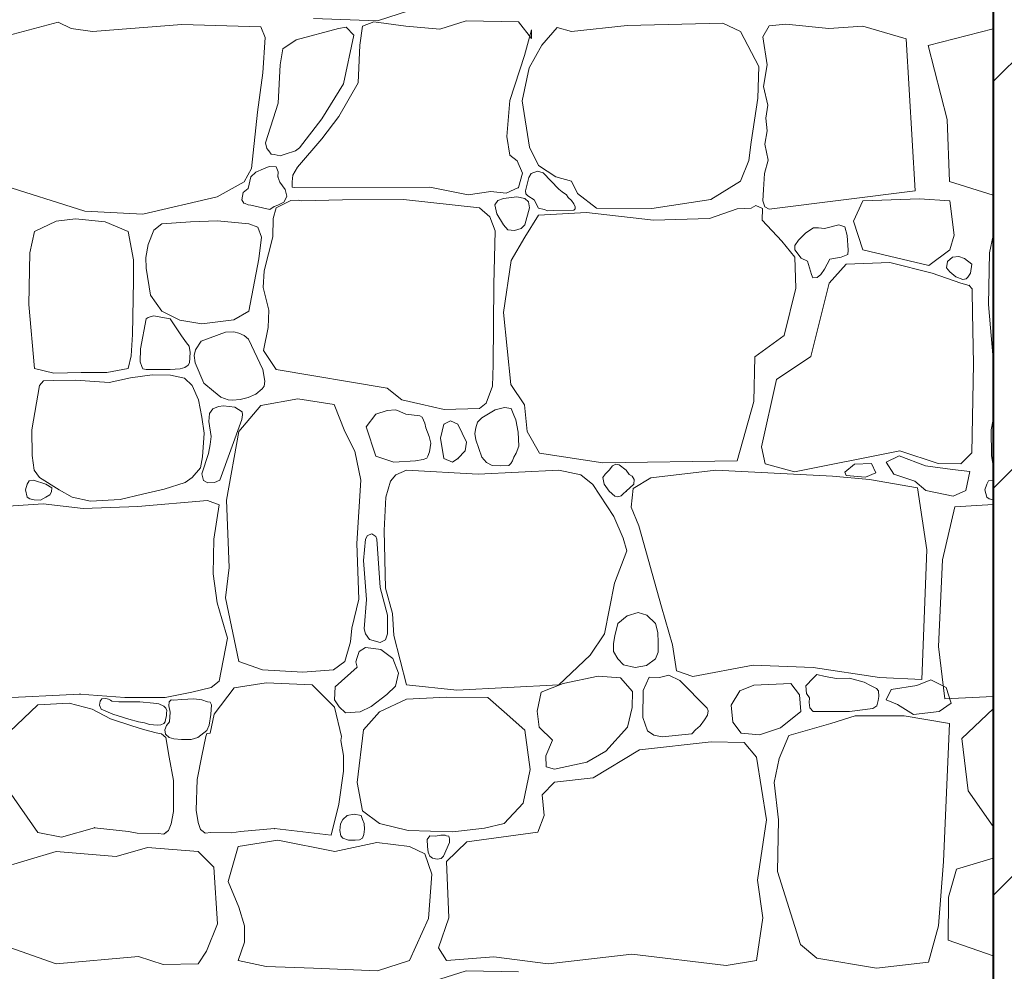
# Model space of a CAD drawing. Header units: millimetres. Extents: x 67877 to 166263, y -957 to 33454.
# Tile 23 of 98: x 76717 to 77641, y 2632 to 3525. Entities that reach past the tile are written whole.
import ezdxf

# ---------------------------------------------------------------- set-up
doc = ezdxf.new("R2010")
doc.units = ezdxf.units.MM
doc.linetypes.add('Wipeout_Contour', pattern=[1000, 0, -1000])
doc.layers.add('_elementy3d', color=7, linetype='Continuous')
doc.layers.add('inw_schody zewnętrzne', color=7, linetype='Continuous')
for name, color, linetype, lineweight in [('_elementy3d_Nr_pióra__102', 9, 'Continuous', 5), ('_elementy3d_Nr_pióra__2', 8, 'Continuous', 5), ('inw_schody zewnętrzne_Nr_pióra__1', 7, 'Continuous', 13), ('inw_schody zewnętrzne_Nr_pióra__27', 7, 'Continuous', 40)]:
    doc.layers.add(name, color=color, linetype=linetype, lineweight=lineweight)

# ---------------------------------------------------------------- blocks, each defined once
blk = doc.blocks.new('*X24', base_point=(739731.37, 4226.65))
at = {"layer": '_elementy3d_Nr_pióra__102', "linetype": 'Continuous'}
for p, q in [((765344.7, 670.98), (765314.73, 661.07)), ((764931.37, 637.95), (765015.29, 659.83)), ((765015.29, 659.83), (765027.42, 654.13)), ((765047.44, 651.16), (765131.4, 657.85)), ((765131.4, 657.85), (765205.46, 655.62)), ((765314.73, 661.07), (765254.79, 663.55)), ((765300.86, 656.36), (765298.14, 638.28)), ((765311.26, 660.33), (765300.86, 656.36)), ((765341.48, 656.36), (765311.26, 660.33)), ((765373.18, 653.39), (765341.48, 656.36)), ((765397.95, 661.07), (765373.18, 653.39)), ((765446.99, 660.33), (765397.95, 661.07)), ((765459.13, 644.72), (765446.99, 660.33)), ((765549.03, 656.86), (765496.77, 651.16)), ((765638.69, 659.09), (765549.03, 656.86)), ((765655.29, 651.16), (765638.69, 659.09)), ((765682.29, 656.61), (765676.27, 646.13)), ((765697.88, 658.16), (765682.29, 656.61)), ((765738.26, 653.89), (765697.88, 658.16)), ((765769.96, 656.36), (765738.26, 653.89)), ((765810.52, 644.23), (765769.96, 656.36)), ((765027.42, 654.13), (765047.44, 651.16)), ((765205.46, 655.62), (765209.42, 645.71)), ((765278.07, 654.13), (765238.42, 643.41)), ((765285.5, 655.13), (765278.07, 654.13)), ((765282.78, 602.12), (765292.54, 647.7)), ((765292.54, 647.7), (765285.5, 655.13)), ((765452.69, 628.62), (765459.37, 652.65)), ((765459.37, 652.65), (765459.13, 644.72)), ((765483.4, 654.88), (765469.03, 638.53)), ((765496.77, 651.16), (765483.4, 654.88)), ((765672.38, 618.47), (765655.29, 651.16)), ((765831.37, 637.95), (765892.23, 653.82)), ((765209.42, 645.71), (765207.19, 612.28)), ((765238.42, 643.41), (765226.06, 635.06)), ((765298.14, 638.28), (765296.65, 603.11)), ((765469.03, 638.53), (765457.15, 616.98)), ((765676.27, 646.13), (765680.28, 620.09)), ((765819.13, 501.56), (765810.52, 644.23)), ((765849.04, 568.55), (765831.37, 637.95)), ((765226.06, 635.06), (765223.58, 619.95)), ((765439.06, 586.52), (765452.69, 628.62)), ((765223.58, 619.95), (765221.6, 584.04)), ((765680.28, 620.09), (765677, 599.54)), ((765207.19, 612.28), (765202.24, 575.62)), ((765457.15, 616.98), (765450.46, 586.02)), ((765671.64, 588.75), (765672.38, 618.47)), ((765262.72, 569.18), (765282.78, 602.12)), ((765296.65, 603.11), (765278.57, 571.41)), ((765677, 599.54), (765681.02, 582.02)), ((765221.6, 584.04), (765209.61, 546.63)), ((765436.09, 552.59), (765439.06, 586.52)), ((765450.46, 586.02), (765457.39, 542.68)), ((765665.2, 547.39), (765671.64, 588.75)), ((765681.02, 582.02), (765679.05, 569.91)), ((765202.24, 575.62), (765196.59, 522.62)), ((765241.66, 542.18), (765262.72, 569.18)), ((765278.57, 571.41), (765262.72, 550.6)), ((765679.05, 569.91), (765680.2, 558.03)), ((765851.35, 510.5), (765849.04, 568.55)), ((765680.2, 558.03), (765677.99, 545.59)), ((765209.61, 546.63), (765210.9, 541.31)), ((765262.72, 550.6), (765239.68, 523.86)), ((765438.82, 535.25), (765436.09, 552.59)), ((765663.21, 530.05), (765665.2, 547.39)), ((765677.99, 545.59), (765681.34, 530.36)), ((765210.9, 541.31), (765212.93, 539.21)), ((765212.93, 539.21), (765215.19, 536.21)), ((765215.19, 536.21), (765218, 535.67)), ((765218, 535.67), (765223.53, 534.63)), ((765223.53, 534.63), (765228.04, 535.99)), ((765228.04, 535.99), (765237.81, 539.38)), ((765237.81, 539.38), (765241.66, 542.18)), ((765457.39, 542.68), (765465.81, 525.34)), ((765445.75, 529.8), (765438.82, 535.25)), ((765450.95, 518.41), (765445.75, 529.8)), ((765655.29, 510.73), (765663.21, 530.05)), ((765681.34, 530.36), (765677.9, 518)), ((765196.59, 522.62), (765189.85, 510.23)), ((765200.71, 519.07), (765196.05, 514.69)), ((765207.81, 522.24), (765200.71, 519.07)), ((765213.02, 524.48), (765207.81, 522.24)), ((765219.62, 524.35), (765213.02, 524.48)), ((765221.71, 519.46), (765219.62, 524.35)), ((765221.35, 514.69), (765221.71, 519.46)), ((765239.68, 523.86), (765235.23, 516.33)), ((765446.99, 504.78), (765450.95, 518.41)), ((765458.96, 517.9), (765456.74, 514.17)), ((765465, 520.04), (765458.96, 517.9)), ((765470.23, 518.44), (765465, 520.04)), ((765465.81, 525.34), (765481.91, 514.69)), ((765484.78, 503.11), (765470.23, 518.44)), ((765677.9, 518), (765676.84, 502.85)), ((765040.3, 482.54), (764951.35, 510.5)), ((765189.85, 510.23), (765164.34, 496.12)), ((765196.05, 514.69), (765193.56, 503.86)), ((765223.06, 509.77), (765221.35, 514.69)), ((765228.29, 502.8), (765223.06, 509.77)), ((765234.68, 510.04), (765234.61, 505.17)), ((765235.23, 516.33), (765234.68, 510.04)), ((765456.74, 514.17), (765453.62, 501.83)), ((765481.91, 514.69), (765496.77, 510.73)), ((765496.77, 510.73), (765502.47, 499.09)), ((765627.55, 493.64), (765655.29, 510.73)), ((765892.23, 497.65), (765851.35, 510.5)), ((765188.85, 500.04), (765187.42, 493.39)), ((765193.56, 503.86), (765188.85, 500.04)), ((765229.82, 496.6), (765228.29, 502.8)), ((765234.61, 505.17), (765237.21, 504.78)), ((765237.21, 504.78), (765364.02, 505.03)), ((765364.02, 505.03), (765399.93, 498.1)), ((765399.93, 498.1), (765421.23, 501.07)), ((765421.23, 501.07), (765435.35, 499.58)), ((765435.35, 499.58), (765446.99, 504.78)), ((765453.62, 501.83), (765453.77, 498.79)), ((765453.77, 498.79), (765455.7, 497.07)), ((765487.86, 500.82), (765484.78, 503.11)), ((765492.2, 498.08), (765487.86, 500.82)), ((765502.47, 499.09), (765520.06, 485.47)), ((765676.84, 502.85), (765676.27, 492.21)), ((765682.29, 484.47), (765819.13, 501.56)), ((765164.34, 496.12), (765094.54, 479.86)), ((765187.42, 493.39), (765189.39, 490.23)), ((765189.39, 490.23), (765190.71, 489.8)), ((765190.71, 489.8), (765193.37, 488.45)), ((765233.49, 492.58), (765219.87, 485.71)), ((765221.35, 488.19), (765226.89, 491.15)), ((765226.89, 491.15), (765228.62, 493.74)), ((765228.62, 493.74), (765229.82, 496.6)), ((765240.36, 492.97), (765233.49, 492.58)), ((765243.65, 492.4), (765240.36, 492.97)), ((765282.04, 493.39), (765243.65, 492.4)), ((765339.25, 493.64), (765282.04, 493.39)), ((765410.58, 485.71), (765339.25, 493.64)), ((765427.74, 492.59), (765424.97, 488.61)), ((765432.87, 494.63), (765427.74, 492.59)), ((765445.47, 495.94), (765432.87, 494.63)), ((765452.94, 494.63), (765445.47, 495.94)), ((765456.53, 491.25), (765452.94, 494.63)), ((765455.7, 497.07), (765461.77, 493.38)), ((765457.46, 485.84), (765456.53, 491.25)), ((765461.77, 493.38), (765465.67, 485.38)), ((765493.71, 495.31), (765492.2, 498.08)), ((765496.81, 492.67), (765493.71, 495.31)), ((765499.03, 489.49), (765496.81, 492.67)), ((765572.07, 484.97), (765627.55, 493.64)), ((765676.27, 492.21), (765677.99, 486.64)), ((765769.96, 492.21), (765761.36, 473.24)), ((765823.32, 494.24), (765769.96, 492.21)), ((765851.7, 492.21), (765823.32, 494.24)), ((765855.73, 460.02), (765851.7, 492.21)), ((765094.54, 479.86), (765040.3, 482.54)), ((765193.37, 488.45), (765196.05, 488.19)), ((765196.05, 488.19), (765213.83, 484.24)), ((765213.83, 484.24), (765217.81, 487.14)), ((765219.87, 485.71), (765217, 475.77)), ((765217.81, 487.14), (765221.35, 488.19)), ((765420.13, 477.28), (765410.58, 485.71)), ((765424.97, 488.61), (765426.73, 480.14)), ((765452.94, 469.86), (765457.46, 485.84)), ((765465.67, 485.38), (765471.24, 484.21)), ((765510.89, 481.25), (765465.81, 478.78)), ((765471.24, 484.21), (765474.6, 482.86)), ((765474.6, 482.86), (765479.5, 483.16)), ((765479.5, 483.16), (765498.91, 483.7)), ((765498.91, 483.7), (765500.33, 484.88)), ((765500.29, 486.8), (765499.03, 489.49)), ((765500.33, 484.88), (765500.29, 486.8)), ((765573.8, 474.07), (765510.89, 481.25)), ((765520.06, 485.47), (765572.07, 484.97)), ((765652.07, 484.72), (765626.06, 475.81)), ((765665.13, 485.58), (765652.07, 484.72)), ((765669.55, 487.87), (765665.13, 485.58)), ((765675.94, 485.17), (765669.55, 487.87)), ((765675.6, 474.07), (765675.94, 485.17)), ((765677.99, 486.64), (765682.29, 484.47)), ((765013.37, 473.22), (764993.03, 463.68)), ((765031.61, 475.31), (765013.37, 473.22)), ((765059.39, 472.59), (765031.61, 475.31)), ((765080.78, 463.68), (765059.39, 472.59)), ((765139.48, 472.59), (765112.54, 470.8)), ((765164.74, 473.42), (765139.48, 472.59)), ((765193.98, 470.8), (765164.74, 473.42)), ((765217, 475.77), (765216.72, 458.63)), ((765425.21, 464.28), (765420.13, 477.28)), ((765426.73, 480.14), (765432.87, 469.86)), ((765465.81, 478.78), (765452.94, 458.2)), ((765626.06, 475.81), (765573.8, 474.07)), ((765693.93, 454.51), (765675.6, 474.07)), ((765761.36, 473.24), (765769.96, 446.2)), ((764993.03, 463.68), (764988.74, 443.55)), ((765086.02, 436.94), (765080.78, 463.68)), ((765105.1, 464.93), (765099.54, 451.31)), ((765112.54, 470.8), (765105.1, 464.93)), ((765202.69, 467.55), (765193.98, 470.8)), ((765205.84, 458.33), (765202.69, 467.55)), ((765423.89, 413.81), (765425.21, 464.28)), ((765432.87, 469.86), (765436.92, 465.22)), ((765436.92, 465.22), (765443.41, 464.55)), ((765443.41, 464.55), (765449.45, 466.48)), ((765449.45, 466.48), (765452.94, 469.86)), ((765716.47, 462.25), (765709.75, 455.53)), ((765723.75, 466.83), (765716.47, 462.25)), ((765728.42, 466.91), (765723.75, 466.83)), ((765734.05, 466.39), (765728.42, 466.91)), ((765747.49, 469.86), (765734.05, 466.39)), ((765753.06, 467.98), (765747.49, 469.86)), ((765755.27, 459.63), (765753.06, 467.98)), ((765203.43, 437.78), (765205.84, 458.33)), ((765216.72, 458.63), (765208.53, 426.52)), ((765452.94, 458.2), (765440.06, 436.42)), ((765706.31, 439.4), (765693.93, 454.51)), ((765709.75, 455.53), (765706.29, 450.36)), ((765756.17, 446.04), (765755.27, 459.63)), ((765851.7, 446.2), (765855.73, 460.02)), ((765892.23, 459.91), (765888.74, 443.55)), ((764988.74, 443.55), (764987.79, 395.01)), ((765099.54, 451.31), (765097.44, 439.25)), ((765706.29, 450.36), (765706.31, 446.2)), ((765706.31, 446.2), (765712.21, 438.59)), ((765755.93, 441.94), (765756.17, 446.04)), ((765769.96, 446.2), (765831.88, 431.5)), ((765831.88, 431.5), (765851.7, 446.2)), ((765888.74, 443.55), (765887.79, 395.01)), ((765085.81, 417.13), (765086.02, 436.94)), ((765097.44, 439.25), (765097.65, 429.08)), ((765193.98, 388.81), (765203.43, 437.78)), ((765440.06, 436.42), (765432.87, 387.63)), ((765707.3, 410.42), (765706.31, 439.4)), ((765712.21, 438.59), (765718.18, 435.56)), ((765718.18, 435.56), (765721.91, 423.3)), ((765734.15, 428.19), (765739.06, 437.52)), ((765739.06, 437.52), (765749.68, 439.33)), ((765749.68, 439.33), (765755.93, 441.94)), ((765795.47, 434.44), (765754.36, 432.96)), ((765835.1, 424.29), (765795.47, 434.44)), ((765848.6, 429.44), (765849.59, 435.3)), ((765849.59, 435.3), (765854, 439.31)), ((765854, 439.31), (765860, 440.02)), ((765860, 440.02), (765865.53, 438.09)), ((765865.53, 438.09), (765872.17, 433)), ((765097.65, 429.08), (765101.74, 403.92)), ((765208.53, 426.52), (765207.49, 410.89)), ((765730.63, 423.2), (765734.15, 428.19)), ((765754.36, 432.96), (765738.51, 415.12)), ((765851.7, 425.66), (765848.6, 429.44)), ((765857.2, 421.02), (765851.7, 425.66)), ((765872.17, 433), (765871.03, 424.44)), ((765085.07, 366.92), (765085.81, 417.13)), ((765721.91, 423.3), (765723.26, 420)), ((765723.26, 420), (765727.19, 420.49)), ((765727.19, 420.49), (765730.63, 423.2)), ((765861.85, 415.12), (765835.1, 424.29)), ((765863.88, 418.63), (765857.2, 421.02)), ((765866.89, 418.99), (765863.88, 418.63)), ((765868.46, 420.7), (765866.89, 418.99)), ((765871.03, 424.44), (765868.46, 420.7)), ((765207.49, 410.89), (765212.93, 389.86)), ((765423.14, 338.47), (765423.89, 413.81)), ((765696.16, 366.08), (765707.3, 410.42)), ((765738.51, 415.12), (765721.17, 346.27)), ((765869.89, 412.88), (765861.85, 415.12)), ((765872.43, 409.85), (765869.89, 412.88)), ((765872.5, 407.45), (765872.43, 409.85)), ((765872.75, 387.14), (765872.5, 407.45)), ((765101.74, 403.92), (765112.54, 388.81)), ((764987.79, 395.01), (764993.03, 334.84)), ((765112.54, 388.81), (765129.42, 380.23)), ((765179.94, 380.55), (765193.98, 388.81)), ((765212.93, 389.86), (765212.11, 373.5)), ((765887.79, 395.01), (765892.23, 344.06)), ((765097.65, 381.69), (765092.33, 353.29)), ((765099.53, 382.93), (765097.65, 381.69)), ((765104.65, 384.36), (765099.53, 382.93)), ((765120.28, 381.69), (765104.65, 384.36)), ((765130.9, 365.62), (765120.28, 381.69)), ((765129.42, 380.23), (765149.86, 376.98)), ((765149.86, 376.98), (765179.94, 380.55)), ((765432.87, 387.63), (765439.81, 320.02)), ((765873.74, 339.33), (765872.75, 387.14)), ((765212.11, 373.5), (765207.73, 351.97)), ((765083.61, 346.9), (765085.07, 366.92)), ((765135.5, 359.2), (765130.9, 365.62)), ((765149.28, 360.64), (765143.96, 352.55)), ((765172.31, 369.06), (765149.28, 360.64)), ((765179.89, 369.38), (765172.31, 369.06)), ((765184.69, 368.21), (765179.89, 369.38)), ((765189.73, 366.01), (765184.69, 368.21)), ((765193.86, 362.62), (765189.73, 366.01)), ((765207.36, 334.01), (765193.86, 362.62)), ((765668.66, 345.77), (765696.16, 366.08)), ((765092.33, 353.29), (765092.2, 341.14)), ((765138.24, 356.03), (765135.5, 359.2)), ((765139.15, 350.04), (765138.24, 356.03)), ((765143.96, 352.55), (765142.75, 347.12)), ((765207.73, 351.97), (765219.87, 334.13)), ((765080.78, 334.84), (765083.61, 346.9)), ((765138.37, 340.23), (765139.15, 350.04)), ((765142.75, 347.12), (765143.71, 340.45)), ((765667.67, 303.92), (765668.66, 345.77)), ((765721.17, 346.27), (765688.97, 324.72)), ((764993.03, 334.84), (765011.27, 330.75)), ((765060.86, 331.17), (765080.78, 334.84)), ((765092.2, 341.14), (765093.72, 336.93)), ((765093.72, 336.93), (765094.71, 334.55)), ((765094.71, 334.55), (765097.65, 334.01)), ((765097.65, 334.01), (765120.28, 334.01)), ((765120.28, 334.01), (765129.6, 334.81)), ((765129.6, 334.81), (765133.94, 335.89)), ((765133.94, 335.89), (765137.15, 338.24)), ((765137.15, 338.24), (765138.37, 340.23)), ((765143.71, 340.45), (765152, 321.25)), ((765209.12, 323.11), (765207.36, 334.01)), ((765219.87, 334.13), (765323.88, 316.43)), ((765422.67, 318.32), (765423.14, 338.47)), ((765872.25, 255.87), (765873.74, 339.33)), ((765001.52, 323.31), (764997.75, 319.12)), ((765010.54, 323.62), (765001.52, 323.31)), ((765031.4, 323.94), (765010.54, 323.62)), ((765011.27, 330.75), (765036.75, 331.07)), ((765063.16, 321.95), (765031.4, 323.94)), ((765036.75, 331.07), (765060.86, 331.17)), ((765083.19, 326.35), (765063.16, 321.95)), ((765103.52, 329.18), (765083.19, 326.35)), ((765120.61, 328.87), (765103.52, 329.18)), ((765133.82, 325.93), (765120.61, 328.87)), ((765140.95, 319.12), (765133.82, 325.93)), ((765688.97, 324.72), (765674.85, 261.56)), ((764997.75, 319.12), (764990.52, 277.29)), ((765146.82, 305.49), (765140.95, 319.12)), ((765152, 321.25), (765160.82, 313.63)), ((765200.74, 310.9), (765206.74, 315.81)), ((765206.74, 315.81), (765208.48, 318.42)), ((765208.48, 318.42), (765209.12, 323.11)), ((765323.88, 316.43), (765337.63, 305.51)), ((765416.64, 302.59), (765422.67, 318.32)), ((765439.81, 320.02), (765452.69, 300.94)), ((765150.17, 289.45), (765146.82, 305.49)), ((765160.82, 313.63), (765167.75, 308.23)), ((765167.75, 308.23), (765174.57, 305.71)), ((765174.57, 305.71), (765178.75, 305.4)), ((765178.75, 305.4), (765186, 305.96)), ((765186, 305.96), (765193.6, 307.77)), ((765193.6, 307.77), (765200.74, 310.9)), ((765239.93, 306.64), (765205.26, 300.2)), ((765274.11, 301.19), (765239.93, 306.64)), ((765337.63, 305.51), (765355.43, 301.37)), ((765160.37, 297.07), (765157.29, 292.75)), ((765165.68, 299.21), (765160.37, 297.07)), ((765170.42, 299.84), (765165.68, 299.21)), ((765181, 298.69), (765170.42, 299.84)), ((765187.77, 294.21), (765181, 298.69)), ((765205.26, 300.2), (765184.7, 275.93)), ((765284.27, 275.93), (765274.11, 301.19)), ((765323.82, 295.65), (765313.24, 292.03)), ((765331.82, 296.24), (765323.82, 295.65)), ((765333.54, 295.46), (765331.82, 296.24)), ((765355.43, 301.37), (765377.47, 296.38)), ((765377.47, 296.38), (765410.58, 297.48)), ((765410.58, 297.48), (765416.64, 302.59)), ((765425.31, 296.27), (765412.56, 288.81)), ((765434.02, 298.24), (765425.31, 296.27)), ((765440.25, 297.37), (765434.02, 298.24)), ((765442.78, 291.29), (765440.25, 297.37)), ((765452.69, 300.94), (765455.16, 275.93)), ((765652.07, 248.44), (765667.67, 303.92)), ((765152.06, 274.25), (765150.17, 289.45)), ((765157.29, 292.75), (765156.61, 285.09)), ((765166.87, 230.11), (765187.63, 287.15)), ((765187.63, 287.15), (765188.03, 291.4)), ((765188.03, 291.4), (765187.77, 294.21)), ((765313.24, 292.03), (765304.08, 280.39)), ((765341.48, 292.03), (765333.54, 295.46)), ((765354.41, 290.53), (765341.48, 292.03)), ((765356.84, 289.3), (765354.41, 290.53)), ((765359.2, 283.83), (765356.84, 289.3)), ((765412.56, 288.81), (765408.51, 284.54)), ((765444.56, 286.65), (765442.78, 291.29)), ((765446.66, 275.35), (765444.56, 286.65)), ((765892.23, 287.19), (765890.52, 277.29)), ((764990.52, 277.29), (764990.83, 253.49)), ((765156.61, 285.09), (765158.9, 271.07)), ((765304.08, 280.39), (765313.24, 252.65)), ((765360.06, 279.15), (765359.2, 283.83)), ((765363.17, 271.04), (765360.06, 279.15)), ((765377.14, 282.62), (765373.93, 269.49)), ((765383.23, 285.86), (765377.14, 282.62)), ((765390.27, 282.62), (765383.23, 285.86)), ((765398.2, 265.77), (765390.27, 282.62)), ((765406.93, 279.18), (765406.16, 273.92)), ((765408.51, 284.54), (765406.93, 279.18)), ((765890.52, 277.29), (765890.83, 253.49)), ((765150.49, 252.13), (765152.06, 274.25)), ((765158.9, 271.07), (765157.76, 263.62)), ((765184.7, 275.93), (765173.06, 211.53)), ((765293.43, 257.35), (765284.27, 275.93)), ((765364.76, 265.03), (765363.17, 271.04)), ((765373.93, 269.49), (765377.14, 250.42)), ((765406.16, 273.92), (765407.11, 268)), ((765407.11, 268), (765412.56, 251.66)), ((765447.24, 262.04), (765446.66, 275.35)), ((765455.16, 275.93), (765466.8, 255.62)), ((765157.76, 263.62), (765156.19, 255.07)), ((765363.46, 256.63), (765364.76, 265.03)), ((765396.96, 257.85), (765398.2, 265.77)), ((765444.99, 255.49), (765447.24, 262.04)), ((765674.85, 261.56), (765678.57, 245.46)), ((764990.83, 253.49), (764992.82, 239.55)), ((765148.91, 241.65), (765150.49, 252.13)), ((765156.19, 255.07), (765150.07, 236.22)), ((765299.13, 230.11), (765293.43, 257.35)), ((765313.24, 252.65), (765330.09, 246.95)), ((765350.4, 248.19), (765357.52, 249.45)), ((765357.52, 249.45), (765361.02, 250.79)), ((765361.02, 250.79), (765362.04, 252.65)), ((765362.04, 252.65), (765363.46, 256.63)), ((765377.14, 250.42), (765384.99, 247.15)), ((765384.99, 247.15), (765390.27, 250.42)), ((765390.27, 250.42), (765396.96, 257.85)), ((765412.56, 251.66), (765417.17, 246.68)), ((765441.54, 248.35), (765442.78, 251.66)), ((765442.78, 251.66), (765444.99, 255.49)), ((765466.8, 255.62), (765526, 246.46)), ((765705.81, 238.03), (765804.89, 257.85)), ((765803.98, 253.11), (765791.91, 246.93)), ((765828.71, 243.69), (765803.98, 253.11)), ((765804.89, 257.85), (765840.55, 245.96)), ((765861.85, 245.46), (765872.25, 255.87)), ((765890.83, 253.49), (765892.23, 243.71)), ((765140.95, 232.63), (765148.91, 241.65)), ((765330.09, 246.95), (765350.4, 248.19)), ((765417.17, 246.68), (765422.44, 243.85)), ((765422.44, 243.85), (765429.86, 243.76)), ((765429.86, 243.76), (765438.09, 243.95)), ((765438.09, 243.95), (765439.77, 245.96)), ((765439.77, 245.96), (765441.54, 248.35)), ((765526, 246.46), (765652.07, 248.44)), ((765535.27, 243.76), (765531.94, 239.52)), ((765538.43, 245.11), (765535.27, 243.76)), ((765541.6, 244.47), (765538.43, 245.11)), ((765548.04, 239.52), (765541.6, 244.47)), ((765678.57, 245.46), (765705.81, 238.03)), ((765753.05, 237.81), (765762.18, 245.16)), ((765762.18, 245.16), (765778.08, 245.75)), ((765778.08, 245.75), (765782.2, 236.92)), ((765791.91, 246.93), (765798.98, 235.74)), ((765854.02, 240.16), (765828.71, 243.69)), ((765840.55, 245.96), (765861.85, 245.46)), ((765870.51, 238.39), (765854.02, 240.16)), ((764992.82, 239.55), (764997.75, 232.63)), ((764997.75, 232.63), (765016.1, 221.1)), ((765134.34, 227.92), (765140.95, 232.63)), ((765150.07, 236.22), (765151.45, 229.85)), ((765332.07, 235.06), (765326.87, 229.12)), ((765341.97, 239.52), (765332.07, 235.06)), ((765409.34, 235.81), (765341.97, 239.52)), ((765484.78, 239.52), (765409.34, 235.81)), ((765505.44, 235.06), (765484.78, 239.52)), ((765516.84, 226.15), (765505.44, 235.06)), ((765528.35, 235.85), (765526.25, 232.59)), ((765526.25, 232.59), (765527.36, 226.35)), ((765531.94, 239.52), (765528.35, 235.85)), ((765550.8, 235.61), (765548.04, 239.52)), ((765553.74, 234.07), (765550.8, 235.61)), ((765555.64, 230.89), (765553.74, 234.07)), ((765571.08, 232.34), (765554.48, 222.43)), ((765555.11, 226.59), (765555.64, 230.89)), ((765632.25, 239.52), (765571.08, 232.34)), ((765741.48, 234.07), (765632.25, 239.52)), ((765776.4, 230.85), (765741.48, 234.07)), ((765754.53, 234.57), (765753.05, 237.81)), ((765772.48, 233.1), (765754.53, 234.57)), ((765782.2, 236.92), (765772.48, 233.1)), ((765798.98, 235.74), (765818.7, 229.27)), ((765866.68, 220.44), (765870.51, 238.39)), ((764986.24, 226.52), (764984.6, 221)), ((764987.94, 229.55), (764986.24, 226.52)), ((764992, 230.22), (764987.94, 229.55)), ((765003.65, 226.52), (764992, 230.22)), ((765009.29, 222.88), (765003.65, 226.52)), ((765008.99, 219.24), (765009.29, 222.88)), ((765114.84, 221.63), (765134.34, 227.92)), ((765151.45, 229.85), (765155.72, 227.56)), ((765155.72, 227.56), (765161.87, 227.87)), ((765161.87, 227.87), (765166.87, 230.11)), ((765295.41, 170.91), (765299.13, 230.11)), ((765326.87, 229.12), (765322.66, 214.26)), ((765536.4, 196.18), (765516.84, 226.15)), ((765527.36, 226.35), (765531.94, 219.71)), ((765548.04, 219.71), (765555.11, 226.59)), ((765554.48, 222.43), (765552.75, 204.85)), ((765821.18, 222.97), (765776.4, 230.85)), ((765818.7, 229.27), (765829, 220.44)), ((765830.14, 164.71), (765821.18, 222.97)), ((765886.24, 226.52), (765884.6, 221)), ((765887.94, 229.55), (765886.24, 226.52)), ((765892, 230.22), (765887.94, 229.55)), ((765892.23, 230.15), (765892, 230.22)), ((764984.6, 221), (764986.24, 214.39)), ((764986.24, 214.39), (764988.66, 212.63)), ((764988.66, 212.63), (764992.67, 211.72)), ((764998.62, 211.41), (765003.65, 214.39)), ((765003.65, 214.39), (765007.35, 216.51)), ((765007.35, 216.51), (765008.99, 219.24)), ((765016.1, 221.1), (765028.36, 214.39)), ((765028.36, 214.39), (765045.45, 210.41)), ((765073.33, 211.98), (765094.3, 217.12)), ((765094.3, 217.12), (765114.84, 221.63)), ((765322.66, 214.26), (765320.92, 183.05)), ((765531.94, 219.71), (765537.53, 215.3)), ((765537.53, 215.3), (765540.37, 214.46)), ((765540.37, 214.46), (765543.31, 215.34)), ((765543.31, 215.34), (765545.35, 217.45)), ((765545.35, 217.45), (765548.04, 219.71)), ((765829, 220.44), (765854.91, 215.14)), ((765854.91, 215.14), (765866.68, 220.44)), ((765884.6, 221), (765886.24, 214.39)), ((765886.24, 214.39), (765888.66, 212.63)), ((765888.66, 212.63), (765892.23, 211.81)), ((765001.25, 207.86), (764956.46, 205.12)), ((764992.67, 211.72), (764998.62, 211.41)), ((765038.6, 203.69), (765001.25, 207.86)), ((765090.13, 205.36), (765038.6, 203.69)), ((765045.45, 210.41), (765073.33, 211.98)), ((765155.32, 211.03), (765090.13, 205.36)), ((765166.24, 206.94), (765155.32, 211.03)), ((765161.16, 174.85), (765166.24, 206.94)), ((765173.06, 211.53), (765175.53, 148.37)), ((765552.75, 204.85), (765559.79, 187.27)), ((765856.46, 205.12), (765844.8, 155.38)), ((765892.23, 207.31), (765856.46, 205.12)), ((765545.07, 175.87), (765536.4, 196.18)), ((765559.79, 187.27), (765581.23, 111.47)), ((765305.47, 178.37), (765303.62, 174.85)), ((765309.42, 179.8), (765305.47, 178.37)), ((765313.19, 177.28), (765309.42, 179.8)), ((765314.23, 174.85), (765313.19, 177.28)), ((765320.92, 183.05), (765322.16, 128.81)), ((765548.54, 163.98), (765545.07, 175.87)), ((765160.66, 142.33), (765161.16, 174.85)), ((765297.39, 118.41), (765295.41, 170.91)), ((765303.62, 174.85), (765301.76, 154.71)), ((765317.42, 129.45), (765314.23, 174.85)), ((765537.15, 133.51), (765548.54, 163.98)), ((765825.45, 43.11), (765830.14, 164.71)), ((765175.53, 148.37), (765172.07, 119.89)), ((765301.76, 154.71), (765304.5, 118.2)), ((765844.8, 155.38), (765840.91, 73.97)), ((765164.49, 115.15), (765160.66, 142.33)), ((765324.22, 103.4), (765317.42, 129.45)), ((765527.73, 85.96), (765537.15, 133.51)), ((765322.16, 128.81), (765328.85, 105.03)), ((765168.66, 99.98), (765164.49, 115.15)), ((765172.07, 119.89), (765184.7, 59.95)), ((765290.71, 91.41), (765297.39, 118.41)), ((765304.5, 118.2), (765302.33, 90.59)), ((765581.23, 111.47), (765591.63, 75.8)), ((765324.04, 85.96), (765324.22, 103.4)), ((765328.85, 105.03), (765330.09, 84.47)), ((765549.02, 102.97), (765540.24, 95.81)), ((765559.23, 105.89), (765549.02, 102.97)), ((765567.48, 103.4), (765559.23, 105.89)), ((765575.47, 95.81), (765567.48, 103.4)), ((765174, 81.97), (765168.66, 99.98)), ((765540.24, 95.81), (765537.45, 84.11)), ((765577.78, 87.21), (765575.47, 95.81)), ((765289.47, 78.53), (765290.71, 91.41)), ((765302.33, 90.59), (765303.62, 85.96)), ((765303.62, 85.96), (765307.3, 80.82)), ((765322.33, 80.37), (765324.04, 85.96)), ((765330.09, 84.47), (765341.97, 38.16)), ((765514.36, 65.9), (765527.73, 85.96)), ((765537.45, 84.11), (765536.27, 76.87)), ((765578.04, 77.83), (765577.78, 87.21)), ((765166.24, 41.62), (765174, 81.97)), ((765284.27, 59.95), (765289.47, 78.53)), ((765307.3, 80.82), (765317.24, 77.74)), ((765317.24, 77.74), (765322.33, 80.37)), ((765536.27, 76.87), (765536.18, 69.4)), ((765578.08, 68.83), (765578.04, 77.83)), ((765591.63, 75.8), (765595.1, 51.28)), ((765840.91, 73.97), (765846.89, 24.95)), ((765297.56, 69.3), (765295.73, 63.89)), ((765303.62, 73.24), (765297.56, 69.3)), ((765311.01, 72.34), (765303.62, 73.24)), ((765318.01, 71.22), (765311.01, 72.34)), ((765329.02, 62.92), (765318.01, 71.22)), ((765484.78, 38.16), (765514.36, 65.9)), ((765536.18, 69.4), (765540.24, 62.68)), ((765575.47, 62.68), (765578.08, 68.83)), ((765184.7, 59.95), (765206.99, 52.27)), ((765273.37, 52.27), (765284.27, 59.95)), ((765295.73, 63.89), (765294.36, 59.67)), ((765294.36, 59.67), (765295.73, 54.72)), ((765334.42, 48.93), (765329.02, 62.92)), ((765540.24, 62.68), (765545.48, 57.05)), ((765545.48, 57.05), (765556.61, 54.3)), ((765556.61, 54.3), (765567.26, 56.35)), ((765567.26, 56.35), (765575.47, 62.68)), ((765610.71, 46.08), (765667.18, 56.49)), ((765667.18, 56.49), (765723.4, 54.5)), ((765206.99, 52.27), (765244.64, 50.05)), ((765244.64, 50.05), (765273.37, 52.27)), ((765295.73, 54.72), (765274.98, 36.3)), ((765331.58, 36.84), (765334.42, 48.93)), ((765521.79, 46.33), (765488.85, 39.4)), ((765542.84, 44.6), (765521.79, 46.33)), ((765587.95, 47.23), (765579.31, 45)), ((765598.32, 42.12), (765587.95, 47.23)), ((765595.1, 51.28), (765610.71, 46.08)), ((765723.4, 54.5), (765785.57, 45.09)), ((765726.94, 47.72), (765723.4, 44.35)), ((765734.77, 45.9), (765726.94, 47.72)), ((765158.66, 35.61), (765166.24, 41.62)), ((765180.49, 35.43), (765210.46, 40.14)), ((765210.46, 40.14), (765253.55, 38.16)), ((765253.55, 38.16), (765274.53, 17.12)), ((765341.97, 38.16), (765389.28, 33.2)), ((765389.28, 33.2), (765484.78, 38.16)), ((765488.85, 39.4), (765468.29, 31.22)), ((765553.99, 31.72), (765542.84, 44.6)), ((765569.62, 45.35), (765564.03, 32.96)), ((765579.31, 45), (765569.62, 45.35)), ((765624.08, 16.36), (765598.32, 42.12)), ((765667.67, 37.91), (765654.79, 32.46)), ((765702.35, 39.4), (765667.67, 37.91)), ((765710.52, 28.75), (765702.35, 39.4)), ((765723.4, 44.35), (765716.48, 37.2)), ((765716.48, 37.2), (765717.08, 30.09)), ((765745.46, 44.14), (765734.77, 45.9)), ((765757.58, 44.35), (765745.46, 44.14)), ((765771.3, 40.72), (765757.58, 44.35)), ((765777.19, 37.47), (765771.3, 40.72)), ((765782.76, 34.72), (765777.19, 37.47)), ((765785.57, 45.09), (765825.45, 43.11)), ((765796.63, 33.84), (765820.82, 37.45)), ((765820.82, 37.45), (765833.82, 42.87)), ((765833.82, 42.87), (765848.27, 35.65)), ((764946.89, 24.95), (765035.6, 29.44)), ((765035.6, 29.44), (765077.75, 26.28)), ((765115.47, 26.28), (765140.48, 31.28)), ((765140.48, 31.28), (765158.66, 35.61)), ((765161.57, 10.73), (765180.49, 35.43)), ((765274.98, 36.3), (765274.37, 24.1)), ((765308.93, 17.78), (765323.6, 29.05)), ((765323.6, 29.05), (765331.58, 36.84)), ((765468.29, 31.22), (765464.56, 13.29)), ((765553.74, 16.86), (765553.99, 31.72)), ((765564.03, 32.96), (765563.65, 7.45)), ((765654.79, 32.46), (765646.48, 19.06)), ((765711.89, 13.16), (765710.52, 28.75)), ((765717.08, 30.09), (765719.95, 25.9)), ((765784.85, 32.4), (765782.76, 34.72)), ((765784.91, 27.28), (765784.85, 32.4)), ((765791.94, 24.09), (765796.63, 33.84)), ((765848.27, 35.65), (765852.96, 20.84)), ((764996.28, 19.47), (764963, -12.23)), ((765025.44, 21.07), (764996.28, 19.47)), ((765047.23, 15.18), (765025.44, 21.07)), ((765054.61, 22.91), (765053.96, 18.97)), ((765053.96, 18.97), (765055.65, 15.18)), ((765056.35, 24.93), (765054.61, 22.91)), ((765059.96, 25.27), (765056.35, 24.93)), ((765062.54, 24.76), (765059.96, 25.27)), ((765064.49, 23.85), (765062.54, 24.76)), ((765065.55, 22.68), (765064.49, 23.85)), ((765072.01, 22.14), (765065.55, 22.68)), ((765091.9, 22.21), (765072.01, 22.14)), ((765077.75, 26.28), (765115.47, 26.28)), ((765104.67, 21.04), (765091.9, 22.21)), ((765109.72, 20.22), (765104.67, 21.04)), ((765114.28, 18.04), (765109.72, 20.22)), ((765119.36, 22.21), (765119.12, 18.45)), ((765121.2, 24), (765119.36, 22.21)), ((765123.44, 23.79), (765121.2, 24)), ((765131.41, 24.34), (765123.44, 23.79)), ((765142.56, 24.87), (765131.41, 24.34)), ((765149.87, 24.16), (765142.56, 24.87)), ((765155.34, 22.21), (765149.87, 24.16)), ((765157.76, 21.9), (765155.34, 22.21)), ((765158.97, 19.22), (765157.76, 21.9)), ((765158.58, 10.22), (765158.97, 19.22)), ((765274.37, 24.1), (765278.68, 17.5)), ((765341.97, 24.53), (765316.71, 12.89)), ((765379.62, 26.52), (765341.97, 24.53)), ((765418.26, 26.27), (765379.62, 26.52)), ((765433.62, 12.89), (765418.26, 26.27)), ((765646.48, 19.06), (765648.11, 2.99)), ((765719.95, 25.9), (765719.84, 21.55)), ((765719.84, 21.55), (765720.39, 16.48)), ((765783.25, 18.46), (765784.41, 23.31)), ((765784.41, 23.31), (765784.91, 27.28)), ((765802.41, 19.76), (765791.94, 24.09)), ((765817.57, 10.37), (765802.41, 19.76)), ((765852.96, 20.84), (765841.77, 13.26)), ((765846.89, 24.95), (765892.23, 27.25)), ((765064.37, 6.36), (765047.23, 15.18)), ((765055.65, 15.18), (765066.41, 10.69)), ((765066.41, 10.69), (765081.45, 5.84)), ((765116.13, 16.38), (765114.28, 18.04)), ((765117.24, 14.16), (765116.13, 16.38)), ((765116.73, 9), (765116.98, 11.62)), ((765116.98, 11.62), (765117.24, 14.16)), ((765119.12, 18.45), (765120.28, 12.38)), ((765120.28, 12.38), (765119.65, 3.41)), ((765157, 0.28), (765158.58, 10.22)), ((765157.8, -7.13), (765161.57, 10.73)), ((765274.53, 17.12), (765280.94, -10.26)), ((765278.68, 17.5), (765284.64, 11.82)), ((765284.64, 11.82), (765298.38, 12.89)), ((765298.38, 12.89), (765308.93, 17.78)), ((765316.71, 12.89), (765301.6, -4.2)), ((765452.93, -4.44), (765433.62, 12.89)), ((765464.56, 13.29), (765466.56, -1.72)), ((765549.43, -1.55), (765553.74, 16.86)), ((765621.56, 5.33), (765624.44, 9.52)), ((765625.05, 13.75), (765624.08, 16.36)), ((765624.44, 9.52), (765625.05, 13.75)), ((765692.69, -2.21), (765711.89, 13.16)), ((765720.39, 16.48), (765723.4, 13.14)), ((765723.4, 13.14), (765757.58, 13.14)), ((765757.58, 13.14), (765779.34, 15.82)), ((765779.34, 15.82), (765783.25, 18.46)), ((765841.77, 13.26), (765817.57, 10.37)), ((765892.23, 15.61), (765863, -12.23)), ((765084.37, -0.47), (765064.37, 6.36)), ((765081.45, 5.84), (765090.52, 3.4)), ((765090.52, 3.4), (765096.22, 2.42)), ((765096.22, 2.42), (765100.79, 0.91)), ((765100.79, 0.91), (765108.28, 0.23)), ((765108.28, 0.23), (765111.71, 0.51)), ((765111.71, 0.51), (765114.28, 1.78)), ((765114.28, 1.78), (765115.55, 3.36)), ((765115.55, 3.36), (765116.06, 5.63)), ((765116.06, 5.63), (765116.73, 9)), ((765119.65, 3.41), (765116.76, -0.01)), ((765154.55, -4.69), (765157, 0.28)), ((765563.65, 7.45), (765568.18, -5.06)), ((765617.41, -0.22), (765621.56, 5.33)), ((765648.11, 2.99), (765656.03, -7.17)), ((765739.99, 2), (765715.97, -4.94)), ((765762.78, 8.93), (765739.99, 2)), ((765785.82, 8.93), (765762.78, 8.93)), ((765808.85, 8.93), (765785.82, 8.93)), ((765851.44, 1.9), (765808.85, 8.93)), ((765845.76, -127.74), (765851.44, 1.9)), ((765095.35, -3.83), (765084.37, -0.47)), ((765107.24, -6.98), (765095.35, -3.83)), ((765112.3, -7.97), (765107.24, -6.98)), ((765116.28, -11.21), (765112.3, -7.97)), ((765116.76, -0.01), (765115.18, -3.98)), ((765115.18, -3.98), (765115.99, -8.24)), ((765115.99, -8.24), (765119.36, -11.21)), ((765146.16, -11.21), (765154.55, -4.69)), ((765153.74, -10.27), (765154.81, -7.42)), ((765154.81, -7.42), (765157.8, -7.13)), ((765301.6, -4.2), (765295.66, -53.48)), ((765458.14, -41.35), (765452.93, -4.44)), ((765466.56, -1.72), (765478.94, -13.86)), ((765528.97, -24.26), (765549.43, -1.55)), ((765568.18, -5.06), (765573.89, -9.25)), ((765581.73, -10.64), (765609.51, -7.98)), ((765609.51, -7.98), (765613.28, -3.77)), ((765613.18, -3.95), (765617.41, -0.22)), ((765656.03, -7.17), (765673.12, -8.9)), ((765673.12, -8.9), (765692.69, -2.21)), ((765715.97, -4.94), (765700.59, -9.56)), ((765119.36, -29.63), (765116.28, -11.21)), ((765119.36, -11.21), (765123.8, -12.5)), ((765123.8, -12.5), (765130.83, -13.21)), ((765130.83, -13.21), (765140.06, -13.08)), ((765140.06, -13.08), (765146.16, -11.21)), ((765150.15, -28.59), (765153.74, -10.27)), ((765280.94, -10.26), (765280.43, -14.03)), ((765280.43, -14.03), (765282.84, -28.14)), ((765478.94, -13.86), (765472.75, -28.47)), ((765627.8, -15.34), (765560.43, -22.77)), ((765573.89, -9.25), (765581.73, -10.64)), ((765658.76, -15.84), (765627.8, -15.34)), ((765670.15, -29.63), (765658.76, -15.84)), ((765700.59, -9.56), (765691.53, -31.08)), ((765863, -12.23), (765868.9, -61.29)), ((765511.14, -34.41), (765528.97, -24.26)), ((765560.43, -22.77), (765517.08, -49.03)), ((765123.35, -51.73), (765119.36, -29.63)), ((765145.56, -50.57), (765150.15, -28.59)), ((765282.84, -28.14), (765283.02, -42.97)), ((765472.75, -28.47), (765473, -38.87)), ((765480.92, -41.1), (765511.14, -34.41)), ((765679.81, -88.65), (765670.15, -29.63)), ((765691.53, -31.08), (765686.99, -53.67)), ((765283.02, -42.97), (765278.45, -73.88)), ((765451.45, -72.8), (765458.14, -41.35)), ((765473, -38.87), (765480.92, -41.1)), ((765123.35, -80.58), (765123.35, -51.73)), ((765144.77, -79.42), (765145.56, -50.57)), ((765295.66, -53.48), (765300.86, -79.99)), ((765480.92, -53.24), (765469.28, -65.12)), ((765517.08, -49.03), (765480.92, -53.24)), ((765686.99, -53.67), (765690.9, -88.49)), ((764968.9, -61.29), (764996.28, -100.53)), ((765868.9, -61.29), (765892.23, -94.73)), ((765278.45, -73.88), (765271.25, -102.83)), ((765433.62, -92.12), (765451.45, -72.8)), ((765469.28, -65.12), (765471.02, -84.44)), ((765121.27, -92.25), (765123.35, -80.58)), ((765146.53, -91.13), (765144.77, -79.42)), ((765292.86, -83.08), (765286.2, -84.56)), ((765299.52, -84.62), (765292.86, -83.08)), ((765300.86, -79.99), (765316.71, -92.12)), ((765118.83, -98.54), (765121.27, -92.25)), ((765148.8, -97.48), (765146.53, -91.13)), ((765279.96, -92.28), (765279.51, -98.61)), ((765282.28, -88.16), (765279.96, -92.28)), ((765286.2, -84.56), (765282.28, -88.16)), ((765300.86, -88.16), (765299.52, -84.62)), ((765302.39, -91.99), (765300.86, -88.16)), ((765302.61, -97.29), (765302.39, -91.99)), ((765316.71, -92.12), (765343.71, -98.56)), ((765415.04, -96.33), (765433.62, -92.12)), ((765471.02, -84.44), (765465.32, -100.05)), ((765671.14, -145.13), (765679.81, -88.65)), ((765690.9, -88.49), (765689.96, -136.95)), ((764996.28, -100.53), (765018.51, -104.75)), ((765018.51, -104.75), (765049.38, -95.93)), ((765049.38, -95.93), (765081.32, -99.47)), ((765081.32, -99.47), (765089.3, -100.92)), ((765089.3, -100.92), (765109.16, -101.27)), ((765109.16, -101.27), (765114.28, -101.86)), ((765114.28, -101.86), (765116.28, -100.53)), ((765116.28, -100.53), (765118.83, -98.54)), ((765151.3, -99.55), (765148.8, -97.48)), ((765153.25, -100.93), (765151.3, -99.55)), ((765158.39, -100.49), (765153.25, -100.93)), ((765178.26, -100.68), (765158.39, -100.49)), ((765186.27, -99.44), (765178.26, -100.68)), ((765218.3, -96.78), (765186.27, -99.44)), ((765271.25, -102.83), (765218.3, -96.78)), ((765279.51, -98.61), (765280.38, -103.54)), ((765301.84, -102.41), (765302.61, -97.29)), ((765343.71, -98.56), (765385.57, -99.8)), ((765385.57, -99.8), (765415.04, -96.33)), ((765465.32, -100.05), (765398.45, -109.21)), ((765183.96, -113.67), (765221.35, -107.73)), ((765221.35, -107.73), (765274.85, -118.13)), ((765274.85, -118.13), (765314.23, -109.95)), ((765280.38, -103.54), (765282.28, -105.74)), ((765282.28, -105.74), (765287.59, -107.56)), ((765287.59, -107.56), (765293.89, -107.62)), ((765293.89, -107.62), (765297.95, -107.23)), ((765297.95, -107.23), (765300.86, -105.74)), ((765300.86, -105.74), (765301.84, -102.41)), ((765314.23, -109.95), (765344.7, -113.67)), ((765363.83, -103.54), (765361.51, -106.98)), ((765361.51, -106.98), (765361.8, -113.6)), ((765369.17, -103.95), (765363.83, -103.54)), ((765374.25, -102.89), (765369.17, -103.95)), ((765378.37, -103.02), (765374.25, -102.89)), ((765376.56, -122.58), (765382.42, -109.68)), ((765379.65, -103.54), (765378.37, -103.02)), ((765398.45, -109.21), (765379.62, -127.54)), ((765381.68, -103.82), (765379.65, -103.54)), ((765382.29, -106.27), (765381.68, -103.82)), ((765382.42, -109.68), (765382.29, -106.27)), ((765013.51, -118.13), (764958.02, -134.73)), ((765069.53, -122.83), (765013.51, -118.13)), ((765099, -114.66), (765069.53, -122.83)), ((765146.57, -118.13), (765099, -114.66)), ((765161.42, -132.99), (765146.57, -118.13)), ((765174.79, -146.36), (765183.96, -113.67)), ((765344.7, -113.67), (765359.31, -120.36)), ((765361.8, -113.6), (765362.31, -118.88)), ((765362.31, -118.88), (765363.83, -122.58)), ((765359.31, -120.36), (765365.75, -139.43)), ((765363.83, -122.58), (765366.5, -124.48)), ((765366.5, -124.48), (765370.61, -125.34)), ((765370.61, -125.34), (765374.38, -124.8)), ((765374.38, -124.8), (765376.56, -122.58)), ((765379.62, -127.54), (765381.85, -180.54)), ((765841.09, -187.89), (765845.76, -127.74)), ((765892.23, -124.49), (765858.02, -134.73)), ((765164.64, -186.24), (765161.42, -132.99)), ((765689.96, -136.95), (765711.51, -205.56)), ((765858.02, -134.73), (765850.5, -161.19)), ((765184.7, -170.39), (765174.79, -146.36)), ((765365.75, -139.43), (765362.53, -181.04)), ((765676.34, -180.54), (765671.14, -145.13)), ((765850.5, -161.19), (765850.01, -201.49)), ((765189.9, -187.97), (765184.7, -170.39)), ((765362.53, -181.04), (765344.7, -220.42)), ((765381.85, -180.54), (765371.94, -208.78)), ((765670.15, -220.42), (765676.34, -180.54)), ((765154.48, -211.75), (765164.64, -186.24)), ((765190.15, -203.33), (765189.9, -187.97)), ((765831.71, -221.99), (765841.09, -187.89)), ((764950.01, -201.49), (765013.51, -223.64)), ((765850.01, -201.49), (765892.23, -216.22)), ((765146.57, -223.64), (765154.48, -211.75)), ((765183.96, -220.42), (765190.15, -203.33)), ((765371.94, -208.78), (765379.62, -220.42)), ((765711.51, -205.56), (765726.87, -218.44)), ((765013.51, -223.64), (765090.58, -216.95)), ((765090.58, -216.95), (765113.61, -224.38)), ((765210.46, -226.12), (765183.96, -220.42)), ((765344.7, -220.42), (765314.73, -230.33)), ((765379.62, -220.42), (765423.96, -217.2)), ((765423.96, -217.2), (765474.98, -223.64)), ((765474.98, -223.64), (765553.24, -214.72)), ((765553.24, -214.72), (765641.91, -225.37)), ((765641.91, -225.37), (765670.15, -220.42)), ((765726.87, -218.44), (765782.84, -227.85)), ((765113.61, -224.38), (765146.57, -223.64)), ((765254.79, -227.85), (765210.46, -226.12)), ((765314.73, -230.33), (765254.79, -227.85)), ((765397.95, -230.33), (765373.18, -238)), ((765446.99, -231.07), (765397.95, -230.33)), ((765782.84, -227.85), (765831.71, -221.99))]:
    blk.add_line(p, q, dxfattribs=at)
for p in [(765221.35, 514.69), (765446.99, 504.78), (765869.89, 412.88), (765377.14, 282.62), (765390.27, 250.42), (765548.04, 219.71), (765035.6, 29.44), (765049.38, -95.93), (765116.28, -100.53), (765116.28, -100.53), (765151.3, -99.55), (765151.3, -99.55), (765218.3, -96.78)]:
    blk.add_point(p, dxfattribs=at)
blk = doc.blocks.new('Wypełnienie_1_4', base_point=(739731.37, 4226.65))
at = {"linetype": 'Wipeout_Contour', "ltscale": 9150146.435801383}
blk.add_wipeout([(758167.3, -352.03), (758167.3, -1152.03), (758988.11, -1166.17), (762468.43, -1273.39), (765892.23, -1313.98), (765892.23, 1497.97), (764522.24, 1497.97), (764522.24, 897.97), (763422.27, 897.97), (763422.27, 208.13), (762337.19, 208.13), (762337.19, -352.03)], dxfattribs=at).dxf.layer = '_elementy3d'
at = {"layer": '_elementy3d_Nr_pióra__2', "linetype": 'Continuous', "flags": 128}
blk.add_lwpolyline([(758167.3, -352.03), (758167.3, -1152.03), (758988.11, -1166.17), (762468.43, -1273.39), (765892.23, -1313.98), (765892.23, 1497.97), (764522.24, 1497.97), (764522.24, 897.97), (763422.27, 897.97), (763422.27, 208.13), (762337.19, 208.13), (762337.19, -352.03)], close=True, dxfattribs=at)
at = {"layer": '_elementy3d_Nr_pióra__102', "linetype": 'Continuous'}
blk.add_blockref('*X24', (739731.37, 4226.65), dxfattribs=at)

msp = doc.modelspace()

# ---------------------------------------------------------------- block references
at = {"layer": '_elementy3d_Nr_pióra__102', "linetype": 'Continuous'}
msp.add_blockref('Wypełnienie_1_4', (51469.328, 7089.581), dxfattribs=at)

# ---------------------------------------------------------------- next in the draw order: wipeouts: each hides what was drawn before it
at = {"linetype": 'Wipeout_Contour', "ltscale": 4600467.547048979}
msp.add_wipeout([(79924.544, 716.011), (79924.544, 7226.011), (77866.79, 7226.011), (77866.79, 6836.011), (77630.186, 6839.023), (77630.186, 716.011)], dxfattribs=at).dxf.layer = 'inw_schody zewnętrzne'

# ---------------------------------------------------------------- next in the draw order: hatches: boundary and pattern name
at = {"layer": 'inw_schody zewnętrzne_Nr_pióra__1', "linetype": 'Continuous'}
h = msp.add_hatch(dxfattribs=at)
h.set_pattern_fill('Bloczki_ceramiczne_0004', color=256, style=0, pattern_type=2)
h.set_pattern_definition([(45, (51469.33, 7089.58), (-190.9188, 190.9188), [])])
h.paths.add_polyline_path([(79924.544, 716.011), (79924.544, 7226.011), (77866.79, 7226.011), (77866.79, 6836.011), (77630.186, 6839.023), (77630.186, 716.011)])

# ---------------------------------------------------------------- next in the draw order: linework, layer by layer
at = {"layer": 'inw_schody zewnętrzne_Nr_pióra__27', "linetype": 'Continuous'}
msp.add_line((77630.186, 6836.011), (77630.186, 716.011), dxfattribs=at)

doc.saveas('drawing.dxf')
